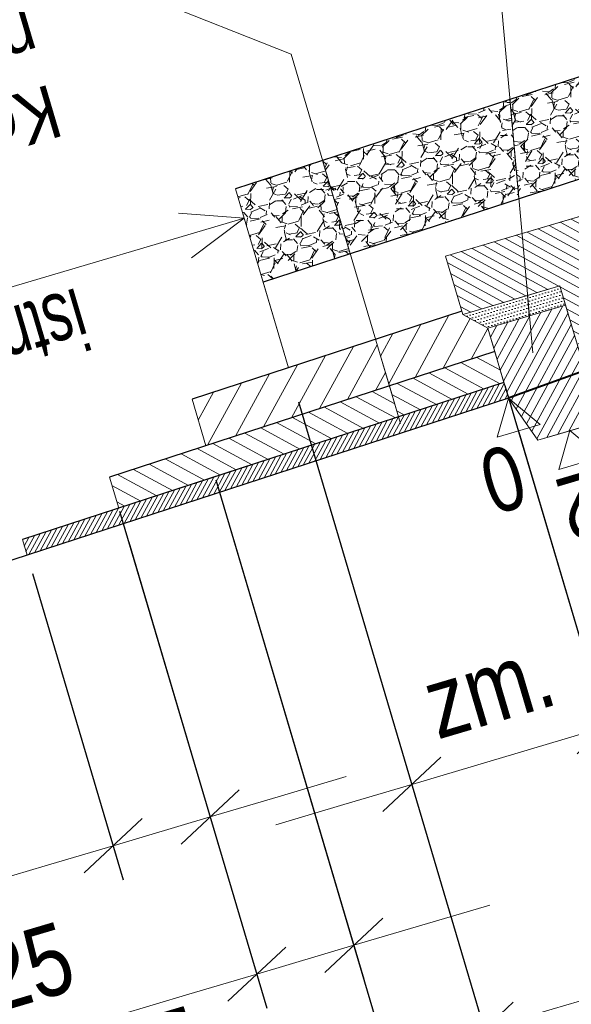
# Model space of a CAD drawing. Header units: metres. Extents: x 7437403 to 7437771, y 5556473 to 5556945.
# Tile 13 of 23: x 7437458.08 to 7437459.44, y 5556907.39 to 5556909.82. Entities that reach past the tile are written whole.
import ezdxf
from ezdxf.enums import TextEntityAlignment as Align

# ---------------------------------------------------------------- set-up
doc = ezdxf.new("R2010")
doc.units = ezdxf.units.M
doc.header["$MEASUREMENT"] = 0
doc.linetypes.add('DGN Style 2', pattern=[7.598078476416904, 4.558847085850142, -3.039231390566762])
doc.layers.get('0').update_dxf_attribs({"color": 250})
for name, color, linetype, lineweight in [('12_obrys', 7, 'Continuous', 0), ('15_krawęznik', 7, 'Continuous', 0), ('16_obrzeża', 7, 'Continuous', 0), ('3_opisy', 7, 'Continuous', 0), ('9_warstwy', 7, 'Continuous', 0), ('konstrukcja jezdni', 7, 'Continuous', 0)]:
    doc.layers.add(name, color=color, linetype=linetype, lineweight=lineweight)
doc.styles.add('Style-Arial', font='arial.ttf')
doc.dimstyles.new('Proszowice', dxfattribs={"dimtxt": 0.175, "dimasz": 0.175, "dimexe": 0.08750000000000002, "dimexo": 0.08750000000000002, "dimgap": 0.08750000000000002, "dimtad": 1, "dimzin": 3, "dimdsep": 46, "dimtxsty": 'Style-Arial', "dimblk": '_Oblique_0.5', "dimcen": 0.09000000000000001, "dimclrd": 7, "dimadec": 4, "dimazin": 3, "dimtfac": 1, "dimtmove": 0, "dimatfit": 1, "dimldrblk": 'TerminatorOpen_0.5', "dimfxl": 0, "dimfrac": 2, "dimtzin": 3, "dimlwd": 0, "dimarcsym": 0})

# ---------------------------------------------------------------- blocks, each defined once
blk = doc.blocks.new('*U68')
at = {"layer": '15_krawęznik', "color": 7, "linetype": 'Continuous', "lineweight": 13}
for p, q in [((-0.1500484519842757, 0.1300231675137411), (-0.1100484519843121, 0.2500231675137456)), ((0.04995154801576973, 0.2500231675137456), (-0.1100484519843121, 0.2500231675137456)), ((0.04995154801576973, -0.09997683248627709), (0.04995154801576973, 0.2500231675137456)), ((-0.1500484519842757, 0.1300231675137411), (-0.1500484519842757, -0.04997683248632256)), ((0.1999515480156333, 0.05002316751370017), (0.04995154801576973, 0.05002316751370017)), ((0.1999515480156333, 0.05002316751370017), (0.1999515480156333, -0.2499768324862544)), ((-0.1500484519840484, -0.04997683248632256), (-0.2000484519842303, -0.09997683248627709)), ((-0.1500484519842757, -0.04997683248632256), (0.04995154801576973, -0.04997683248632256)), ((-0.2000484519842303, -0.09997683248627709), (0.04995154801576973, -0.09997683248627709)), ((-0.2000484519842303, -0.249976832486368), (-0.2000484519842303, -0.09997683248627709)), ((0.1999515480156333, -0.2499768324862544), (-0.2000484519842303, -0.2499768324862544))]:
    blk.add_line(p, q, dxfattribs=at)
blk = doc.blocks.new('_Oblique_0.5')
at = {"color": 0, "linetype": 'ByBlock', "lineweight": -2}
for p, q in [((0.5, 0.25), (-0.5, -0.25)), ((0, 0), (-1, 0))]:
    blk.add_line(p, q, dxfattribs=at)
blk = doc.blocks.new('*D69')
at = {"layer": 'Defpoints', "color": 0, "linetype": 'Continuous', "lineweight": 25}
for p in [(7437460.764241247, 5556909.192235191), (7437459.289300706, 5556908.889258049), (7437459.742437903, 5556907.360412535)]:
    blk.add_point(p, dxfattribs=at)
at = {"layer": 'konstrukcja jezdni', "color": 0, "linetype": 'Continuous', "lineweight": -2}
for p, q in [((7437460.789106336, 5556909.108342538), (7437461.205684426, 5556907.702844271)), ((7437459.314165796, 5556908.805365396), (7437459.767302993, 5556907.276519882))]:
    blk.add_line(p, q, dxfattribs=at)
at = {"layer": 'konstrukcja jezdni', "color": 7, "linetype": 'Continuous', "lineweight": 0}
blk.add_line((7437461.01303403, 5556907.737006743), (7437459.910223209, 5556907.410142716), dxfattribs=at)
at = {"layer": 'konstrukcja jezdni', "color": 7, "linetype": 'Continuous', "lineweight": 0, "xscale": 0.175, "yscale": 0.175, "zscale": 0.175}
for p, rotation in [((7437461.180819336, 5556907.786736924), 16.50938890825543), ((7437459.742437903, 5556907.360412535), 196.5093889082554)]:
    blk.add_blockref('_Oblique_0.5', p, dxfattribs=dict(at, rotation=rotation))
at = {"layer": 'konstrukcja jezdni', "color": 0, "linetype": 'Continuous', "lineweight": 0, "insert": (7437460.312305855, 5556907.71377145), "char_height": 0.175, "attachment_point": 5, "rotation": 16.50938890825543, "style": 'Style-Arial'}
blk.add_mtext('\\H1x;\\W0.8;1.50', dxfattribs=at)
blk = doc.blocks.new('TerminatorOpen_0.5')
at = {"color": 0, "linetype": 'ByBlock', "lineweight": -2}
for q in [(-1, 0.25), (-1, 0), (-1, -0.25)]:
    blk.add_line((0, 0), q, dxfattribs=at)
blk = doc.blocks.new('*D74')
at = {"layer": 'Defpoints', "color": 0, "linetype": 'Continuous', "lineweight": 25}
for p in [(7437459.255187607, 5556909.004352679), (7437458.745520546, 5556908.964430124), (7437459.05029407, 5556907.936150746)]:
    blk.add_point(p, dxfattribs=at)
at = {"layer": 'konstrukcja jezdni', "color": 0, "linetype": 'Continuous', "lineweight": -2}
for p, q in [((7437459.280052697, 5556908.920460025), (7437459.55454575, 5556907.994344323)), ((7437458.770385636, 5556908.88053747), (7437459.075159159, 5556907.852258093))]:
    blk.add_line(p, q, dxfattribs=at)
at = {"layer": 'konstrukcja jezdni', "color": 7, "linetype": 'Continuous', "lineweight": 0}
for p, q in [((7437459.697465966, 5556908.127967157), (7437459.865251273, 5556908.177697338)), ((7437459.52968066, 5556908.078236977), (7437459.05029407, 5556907.936150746)), ((7437458.882508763, 5556907.886420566), (7437458.714723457, 5556907.836690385))]:
    blk.add_line(p, q, dxfattribs=at)
at = {"layer": 'konstrukcja jezdni', "color": 7, "linetype": 'Continuous', "lineweight": 0, "xscale": 0.175, "yscale": 0.175, "zscale": 0.175}
for p, rotation in [((7437459.52968066, 5556908.078236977), 196.5093889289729), ((7437459.05029407, 5556907.936150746), 16.50938892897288)]:
    blk.add_blockref('_Oblique_0.5', p, dxfattribs=dict(at, rotation=rotation))
at = {"layer": 'konstrukcja jezdni', "color": 0, "linetype": 'Continuous', "lineweight": 0, "insert": (7437459.240257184, 5556908.174979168), "char_height": 0.175, "attachment_point": 5, "rotation": 16.50938892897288, "style": 'Style-Arial'}
blk.add_mtext('\\H1x;\\W0.8;zm.', dxfattribs=at)
blk = doc.blocks.new('*D71')
at = {"layer": 'Defpoints', "color": 0, "linetype": 'Continuous', "lineweight": 25}
for p in [(7437458.745520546, 5556908.964430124), (7437458.541856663, 5556908.771826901), (7437459.229382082, 5556907.331923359)]:
    blk.add_point(p, dxfattribs=at)
at = {"layer": 'konstrukcja jezdni', "color": 0, "linetype": 'Continuous', "lineweight": -2}
for p, q in [((7437458.770385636, 5556908.88053747), (7437459.254247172, 5556907.248030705)), ((7437458.566721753, 5556908.687934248), (7437459.014553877, 5556907.17698759))]:
    blk.add_line(p, q, dxfattribs=at)
at = {"layer": 'konstrukcja jezdni', "color": 7, "linetype": 'Continuous', "lineweight": 0}
for p, q in [((7437459.397167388, 5556907.38165354), (7437459.564952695, 5556907.431383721)), ((7437458.989688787, 5556907.260880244), (7437459.229382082, 5556907.331923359)), ((7437458.82190348, 5556907.211150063), (7437458.136661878, 5556907.008050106))]:
    blk.add_line(p, q, dxfattribs=at)
at = {"layer": 'konstrukcja jezdni', "color": 7, "linetype": 'Continuous', "lineweight": 0, "xscale": 0.175, "yscale": 0.175, "zscale": 0.175}
for p, rotation in [((7437459.229382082, 5556907.331923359), 196.5093889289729), ((7437458.989688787, 5556907.260880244), 16.50938892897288)]:
    blk.add_blockref('_Oblique_0.5', p, dxfattribs=dict(at, rotation=rotation))
at = {"layer": 'konstrukcja jezdni', "color": 0, "linetype": 'Continuous', "lineweight": 0, "insert": (7437458.345134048, 5556907.254294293), "char_height": 0.175, "attachment_point": 5, "rotation": 16.50938892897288, "style": 'Style-Arial'}
blk.add_mtext('\\H1x;\\W0.8;0.25', dxfattribs=at)
blk = doc.blocks.new('*D72')
at = {"layer": 'Defpoints', "color": 0, "linetype": 'Continuous', "lineweight": 25}
for p in [(7437458.541856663, 5556908.771826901), (7437458.304079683, 5556908.694318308), (7437458.667566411, 5556907.467945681)]:
    blk.add_point(p, dxfattribs=at)
at = {"layer": 'konstrukcja jezdni', "color": 0, "linetype": 'Continuous', "lineweight": -2}
for p, q in [((7437458.566721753, 5556908.687934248), (7437458.932124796, 5556907.455096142)), ((7437458.328944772, 5556908.610425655), (7437458.692431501, 5556907.384053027))]:
    blk.add_line(p, q, dxfattribs=at)
at = {"layer": 'konstrukcja jezdni', "color": 7, "linetype": 'Continuous', "lineweight": 0}
for p, q in [((7437459.075045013, 5556907.588718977), (7437459.242830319, 5556907.638449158)), ((7437458.907259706, 5556907.538988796), (7437458.667566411, 5556907.467945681)), ((7437458.499781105, 5556907.4182155), (7437457.814539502, 5556907.215115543))]:
    blk.add_line(p, q, dxfattribs=at)
at = {"layer": 'konstrukcja jezdni', "color": 7, "linetype": 'Continuous', "lineweight": 0, "xscale": 0.175, "yscale": 0.175, "zscale": 0.175}
for p, rotation in [((7437458.907259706, 5556907.538988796), 196.5093889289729), ((7437458.667566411, 5556907.467945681), 16.50938892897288)]:
    blk.add_blockref('_Oblique_0.5', p, dxfattribs=dict(at, rotation=rotation))
at = {"layer": 'konstrukcja jezdni', "color": 0, "linetype": 'Continuous', "lineweight": 0, "insert": (7437458.023011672, 5556907.46135973), "char_height": 0.175, "attachment_point": 5, "rotation": 16.50938892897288, "style": 'Style-Arial'}
blk.add_mtext('\\H1x;\\W0.8;0.25', dxfattribs=at)
blk = doc.blocks.new('*D73')
at = {"layer": 'Defpoints', "color": 0, "linetype": 'Continuous', "lineweight": 25}
for p in [(7437458.326821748, 5556908.617588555), (7437458.089044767, 5556908.540079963), (7437458.312912, 5556907.784771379)]:
    blk.add_point(p, dxfattribs=at)
at = {"layer": 'konstrukcja jezdni', "color": 0, "linetype": 'Continuous', "lineweight": -2}
for p, q in [((7437458.351686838, 5556908.533695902), (7437458.577470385, 5556907.77192184)), ((7437458.113909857, 5556908.45618731), (7437458.33777709, 5556907.700878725))]:
    blk.add_line(p, q, dxfattribs=at)
at = {"layer": 'konstrukcja jezdni', "color": 7, "linetype": 'Continuous', "lineweight": 0}
for p, q in [((7437458.720390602, 5556907.905544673), (7437458.888175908, 5556907.955274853)), ((7437458.552605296, 5556907.855814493), (7437458.312912, 5556907.784771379)), ((7437458.145126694, 5556907.735041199), (7437457.45988509, 5556907.531941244))]:
    blk.add_line(p, q, dxfattribs=at)
at = {"layer": 'konstrukcja jezdni', "color": 7, "linetype": 'Continuous', "lineweight": 0, "xscale": 0.175, "yscale": 0.175, "zscale": 0.175}
for p, rotation in [((7437458.552605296, 5556907.855814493), 196.5093887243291), ((7437458.312912, 5556907.784771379), 16.50938872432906)]:
    blk.add_blockref('_Oblique_0.5', p, dxfattribs=dict(at, rotation=rotation))
at = {"layer": 'konstrukcja jezdni', "color": 0, "linetype": 'Continuous', "lineweight": 0, "insert": (7437457.668357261, 5556907.778185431), "char_height": 0.175, "attachment_point": 5, "rotation": 16.509388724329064, "style": 'Style-Arial'}
blk.add_mtext('\\H1x;\\W0.8;0.25', dxfattribs=at)

msp = doc.modelspace()

# ---------------------------------------------------------------- hatches: boundary and pattern name
at = {"layer": '16_obrzeża', "linetype": 'Continuous', "lineweight": 0}
h = msp.add_hatch(dxfattribs=at)
h.set_pattern_fill('HATCH', angle=-163.490611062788, style=0, pattern_type=2)
h.set_pattern_definition([(151.509388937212, (7437459.358689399, 5556909.240762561), (-0.009540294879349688, -0.01757790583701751), [])])
h.paths.add_polyline_path([(7437459.516885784, 5556909.353052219), (7437459.133376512, 5556909.239383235), (7437459.17600238, 5556909.095567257), (7437459.415695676, 5556909.166610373), (7437459.429904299, 5556909.118671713), (7437459.458321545, 5556909.022794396), (7437459.602137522, 5556909.065420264), (7437459.589904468, 5556909.106693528)])
h = msp.add_hatch(dxfattribs=at)
h.set_pattern_fill('HATCH', angle=-163.490611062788, style=0, pattern_type=2)
h.set_pattern_definition([(241.509388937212, (7437459.413166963, 5556909.014496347), (0.01757790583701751, -0.009540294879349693), [])])
h.paths.add_polyline_path([(7437459.515156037, 5556908.831039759), (7437459.49810228, 5556908.888577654), (7437459.489575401, 5556908.917346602), (7437459.458321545, 5556909.022794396), (7437459.429904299, 5556909.118671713), (7437459.238149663, 5556909.061837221), (7437459.265425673, 5556908.969810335), (7437459.286458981, 5556908.898845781), (7437459.289300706, 5556908.889258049), (7437459.361752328, 5556908.785572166), (7437459.401725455, 5556908.79741987)])
at = {"layer": '9_warstwy', "linetype": 'Continuous', "lineweight": 0}
h = msp.add_hatch(dxfattribs=at)
h.set_pattern_fill('GRAVEL', angle=-163.490611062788, style=0, pattern_type=2)
h.set_pattern_definition([(64.52217693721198, (7437473.336060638, 5556935.179638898), (0.511263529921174, 1.09023427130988), [0.013454, -1.331909]), (21.479129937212, (7437473.341847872, 5556935.191784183), (-1.122110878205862, -0.436884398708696), [0.02308699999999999, -2.285591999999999]), (329.019835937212, (7437473.36333131, 5556935.200237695), (-1.271362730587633, 0.770477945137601), [0.016279, -1.611603]), (103.7830779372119, (7437473.393619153, 5556935.235289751), (0.4724676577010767, -1.945963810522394), [0.02102399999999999, -2.081355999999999]), (129.343042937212, (7437473.388610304, 5556935.25570816), (0.8203935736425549, -1.008441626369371), [0.020616, -2.040937]), (193.783077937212, (7437473.375540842, 5556935.271651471), (1.945963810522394, 0.4724676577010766), [0.02102399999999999, -2.081355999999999]), (234.203628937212, (7437473.355122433, 5556935.266642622), (0.9622326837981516, 1.328197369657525), [0.027803, -2.752485]), (268.764716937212, (7437473.338860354, 5556935.244091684), (-0.04596182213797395, -2.308221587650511), [0.026249, -2.598632]), (317.938954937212, (7437473.338294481, 5556935.217848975), (1.13644245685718, -1.019066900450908), [0.021095, -2.088407]), (11.74574693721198, (7437473.35395609, 5556935.203716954), (-1.083067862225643, -0.2167124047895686), [0.024083, -1.180076]), (58.90682693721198, (7437473.377534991, 5556935.208619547), (0.837938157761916, 1.395657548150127), [0.031145, -3.083338]), (335.323463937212, (7437473.298416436, 5556935.20811545), (0.8416442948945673, -0.3763429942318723), [0.01063, -1.052384]), (7.978622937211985, (7437473.308075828, 5556935.203677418), (-1.303239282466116, -0.1776695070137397), [0.020224, -2.002151]), (61.50938893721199, (7437473.328103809, 5556935.206484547), (-0.02841725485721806, 0.0958773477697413), [0.014142, -0.127279]), (39.70797993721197, (7437473.338225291, 5556935.196968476), (-0.4225517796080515, -0.3338406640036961), [0.007616, -0.753962]), (128.3107979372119, (7437473.344084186, 5556935.201834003), (0.1811290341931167, -0.2592146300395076), [0.01077, -0.527746]), (227.473145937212, (7437473.337407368, 5556935.210285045), (-0.2307974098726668, -0.2770063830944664), [0.017493, -0.565602]), (358.074439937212, (7437473.325583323, 5556935.197393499), (-0.2201714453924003, 0.03904283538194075), [0.012649, -0.303579]), (212.898928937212, (7437473.39969303, 5556935.218316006), (-0.8735211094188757, -0.5718041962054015), [0.01771999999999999, -1.754284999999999]), (266.855564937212, (7437473.384814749, 5556935.208691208), (0.07091958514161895, 1.168319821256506), [0.014866, -1.471741]), (129.707979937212, (7437473.331266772, 5556935.178218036), (0.3338406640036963, -0.4225517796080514), [0.015232, -0.746346]), (180.119848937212, (7437473.321535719, 5556935.189935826), (1.044024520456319, -0.003459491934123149), [0.01772, -1.754285]), (175.9533439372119, (7437473.382074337, 5556935.277759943), (0.5362208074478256, -0.04966836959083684), [0.017088, -0.8373120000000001]), (131.284529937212, (7437473.365028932, 5556935.278965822), (0.7919760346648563, -0.9125639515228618), [0.014318, -1.417464]), (263.310797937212, (7437473.301890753, 5556935.273811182), (-0.04966840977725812, -0.5362207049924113), [0.015232, -0.746346]), (213.863413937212, (7437473.300116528, 5556935.258683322), (1.132736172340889, 0.7529334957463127), [0.01676299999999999, -1.659541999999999]), (265.953343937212, (7437473.348870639, 5556935.287735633), (0.04966836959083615, 0.5362208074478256), [0.008544, -0.8458559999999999]), (297.819320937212, (7437473.307643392, 5556935.275516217), (0.2095463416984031, -0.3550921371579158), [0.005098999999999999, -0.5048029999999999]), (2.473145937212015, (7437473.310023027, 5556935.271006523), (-0.316048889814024, 0.01062562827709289), [0.020616, -0.391695]), (22.51839493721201, (7437473.330619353, 5556935.271896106), (-0.9303559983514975, -0.3800498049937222), [0.01910499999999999, -1.891391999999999]), (140.199456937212, (7437473.334849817, 5556935.218914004), (0.15271175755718, -0.1633373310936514), [0.014422, -0.346133]), (189.6666159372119, (7437473.323769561, 5556935.228145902), (-1.686749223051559, -0.2913386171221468), [0.025179, -2.492756]), (257.454784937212, (7437473.298947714, 5556935.22391791), (0.1845884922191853, 0.7848099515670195), [0.010296, -1.019267]), (286.509388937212, (7437473.296711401, 5556935.213868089), (0.1242945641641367, -0.06746007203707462), [0.006, -0.094]), (316.765825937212, (7437473.333389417, 5556935.269588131), (-0.5824302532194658, 0.5574724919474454), [0.013892, -1.375352]), (244.522176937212, (7437473.343510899, 5556935.260072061), (-0.5112635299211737, -1.09023427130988), [0.026907, -1.318455]), (196.509388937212, (7437473.331936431, 5556935.235781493), (-0.06746007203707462, -0.1242945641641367), [0.026, -0.07400000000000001]), (161.814234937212, (7437473.307008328, 5556935.228393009), (-1.157693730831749, 0.3869687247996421), [0.015811, -1.565327]), (90.56399293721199, (7437473.291986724, 5556935.233327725), (-0.0177917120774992, 0.4119268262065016), [0.01456, -0.7134510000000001]), (44.15536393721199, (7437473.291843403, 5556935.24788724), (1.537496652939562, 1.498700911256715), [0.023707, -2.346947]), (11.93546793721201, (7437473.308851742, 5556935.264401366), (1.274822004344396, 0.2735468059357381), [0.02508, -2.482907])])
h.paths.add_polyline_path([(7437459.627885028, 5556909.48344939), (7437459.722961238, 5556909.514441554), (7437459.889414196, 5556909.821129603), (7437459.29249343, 5556909.626550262), (7437459.31457278, 5556909.38131843)])
h = msp.add_hatch(dxfattribs=at)
h.set_pattern_fill('GRAVEL', angle=-163.490611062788, style=0, pattern_type=2)
h.set_pattern_definition([(64.52217693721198, (7437473.015808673, 5556935.074498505), (0.511263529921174, 1.09023427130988), [0.013454, -1.331909]), (21.479129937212, (7437473.021595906, 5556935.086643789), (-1.122110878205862, -0.436884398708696), [0.02308699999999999, -2.285591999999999]), (329.019835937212, (7437473.043079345, 5556935.095097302), (-1.271362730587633, 0.770477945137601), [0.016279, -1.611603]), (103.7830779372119, (7437473.073367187, 5556935.130149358), (0.4724676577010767, -1.945963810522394), [0.02102399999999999, -2.081355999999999]), (129.343042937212, (7437473.068358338, 5556935.150567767), (0.8203935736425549, -1.008441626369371), [0.020616, -2.040937]), (193.783077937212, (7437473.055288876, 5556935.166511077), (1.945963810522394, 0.4724676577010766), [0.02102399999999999, -2.081355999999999]), (234.203628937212, (7437473.034870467, 5556935.161502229), (0.9622326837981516, 1.328197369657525), [0.027803, -2.752485]), (268.764716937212, (7437473.018608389, 5556935.138951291), (-0.04596182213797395, -2.308221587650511), [0.026249, -2.598632]), (317.938954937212, (7437473.018042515, 5556935.112708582), (1.13644245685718, -1.019066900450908), [0.021095, -2.088407]), (11.74574693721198, (7437473.033704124, 5556935.098576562), (-1.083067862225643, -0.2167124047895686), [0.024083, -1.180076]), (58.90682693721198, (7437473.057283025, 5556935.103479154), (0.837938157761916, 1.395657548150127), [0.031145, -3.083338]), (335.323463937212, (7437472.97816447, 5556935.102975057), (0.8416442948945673, -0.3763429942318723), [0.01063, -1.052384]), (7.978622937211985, (7437472.987823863, 5556935.098537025), (-1.303239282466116, -0.1776695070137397), [0.020224, -2.002151]), (61.50938893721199, (7437473.007851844, 5556935.101344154), (-0.02841725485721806, 0.0958773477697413), [0.014142, -0.127279]), (39.70797993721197, (7437473.017973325, 5556935.091828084), (-0.4225517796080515, -0.3338406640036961), [0.007616, -0.753962]), (128.3107979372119, (7437473.023832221, 5556935.09669361), (0.1811290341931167, -0.2592146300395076), [0.01077, -0.527746]), (227.473145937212, (7437473.017155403, 5556935.105144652), (-0.2307974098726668, -0.2770063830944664), [0.017493, -0.565602]), (358.074439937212, (7437473.005331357, 5556935.092253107), (-0.2201714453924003, 0.03904283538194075), [0.012649, -0.303579]), (212.898928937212, (7437473.079441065, 5556935.113175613), (-0.8735211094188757, -0.5718041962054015), [0.01771999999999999, -1.754284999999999]), (266.855564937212, (7437473.064562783, 5556935.103550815), (0.07091958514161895, 1.168319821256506), [0.014866, -1.471741]), (129.707979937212, (7437473.011014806, 5556935.073077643), (0.3338406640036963, -0.4225517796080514), [0.015232, -0.746346]), (180.119848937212, (7437473.001283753, 5556935.084795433), (1.044024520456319, -0.003459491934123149), [0.01772, -1.754285]), (175.9533439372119, (7437473.061822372, 5556935.17261955), (0.5362208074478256, -0.04966836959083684), [0.017088, -0.8373120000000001]), (131.284529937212, (7437473.044776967, 5556935.17382543), (0.7919760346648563, -0.9125639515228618), [0.014318, -1.417464]), (263.310797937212, (7437472.981638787, 5556935.168670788), (-0.04966840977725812, -0.5362207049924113), [0.015232, -0.746346]), (213.863413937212, (7437472.979864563, 5556935.153542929), (1.132736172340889, 0.7529334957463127), [0.01676299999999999, -1.659541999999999]), (265.953343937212, (7437473.028618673, 5556935.182595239), (0.04966836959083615, 0.5362208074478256), [0.008544, -0.8458559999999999]), (297.819320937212, (7437472.987391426, 5556935.170375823), (0.2095463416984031, -0.3550921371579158), [0.005098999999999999, -0.5048029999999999]), (2.473145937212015, (7437472.989771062, 5556935.16586613), (-0.316048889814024, 0.01062562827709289), [0.020616, -0.391695]), (22.51839493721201, (7437473.010367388, 5556935.166755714), (-0.9303559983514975, -0.3800498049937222), [0.01910499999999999, -1.891391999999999]), (140.199456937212, (7437473.014597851, 5556935.11377361), (0.15271175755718, -0.1633373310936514), [0.014422, -0.346133]), (189.6666159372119, (7437473.003517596, 5556935.123005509), (-1.686749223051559, -0.2913386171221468), [0.025179, -2.492756]), (257.454784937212, (7437472.978695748, 5556935.118777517), (0.1845884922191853, 0.7848099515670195), [0.010296, -1.019267]), (286.509388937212, (7437472.976459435, 5556935.108727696), (0.1242945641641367, -0.06746007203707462), [0.006, -0.094]), (316.765825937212, (7437473.013137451, 5556935.164447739), (-0.5824302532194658, 0.5574724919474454), [0.013892, -1.375352]), (244.522176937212, (7437473.023258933, 5556935.154931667), (-0.5112635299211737, -1.09023427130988), [0.026907, -1.318455]), (196.509388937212, (7437473.011684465, 5556935.1306411), (-0.06746007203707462, -0.1242945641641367), [0.026, -0.07400000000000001]), (161.814234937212, (7437472.986756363, 5556935.123252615), (-1.157693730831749, 0.3869687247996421), [0.015811, -1.565327]), (90.56399293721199, (7437472.971734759, 5556935.128187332), (-0.0177917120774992, 0.4119268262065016), [0.01456, -0.7134510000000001]), (44.15536393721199, (7437472.971591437, 5556935.142746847), (1.537496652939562, 1.498700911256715), [0.023707, -2.346947]), (11.93546793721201, (7437472.988599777, 5556935.159260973), (1.274822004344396, 0.2735468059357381), [0.02508, -2.482907])])
h.paths.add_polyline_path([(7437458.830195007, 5556909.475854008), (7437458.898421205, 5556909.245664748), (7437459.31457278, 5556909.38131843), (7437459.29249343, 5556909.626550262)])
h = msp.add_hatch(dxfattribs=at)
h.set_pattern_fill('GRAVEL', angle=-163.490611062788, style=0, pattern_type=2)
h.set_pattern_definition([(64.52217693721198, (7437472.642270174, 5556934.969916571), (0.511263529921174, 1.09023427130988), [0.013454, -1.331909]), (21.479129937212, (7437472.648057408, 5556934.982061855), (-1.122110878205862, -0.436884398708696), [0.02308699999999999, -2.285591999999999]), (329.019835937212, (7437472.669540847, 5556934.990515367), (-1.271362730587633, 0.770477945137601), [0.016279, -1.611603]), (103.7830779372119, (7437472.699828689, 5556935.025567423), (0.4724676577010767, -1.945963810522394), [0.02102399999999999, -2.081355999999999]), (129.343042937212, (7437472.694819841, 5556935.045985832), (0.8203935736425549, -1.008441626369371), [0.020616, -2.040937]), (193.783077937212, (7437472.681750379, 5556935.061929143), (1.945963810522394, 0.4724676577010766), [0.02102399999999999, -2.081355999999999]), (234.203628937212, (7437472.661331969, 5556935.056920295), (0.9622326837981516, 1.328197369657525), [0.027803, -2.752485]), (268.764716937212, (7437472.645069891, 5556935.034369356), (-0.04596182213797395, -2.308221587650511), [0.026249, -2.598632]), (317.938954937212, (7437472.644504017, 5556935.008126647), (1.13644245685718, -1.019066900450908), [0.021095, -2.088407]), (11.74574693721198, (7437472.660165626, 5556934.993994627), (-1.083067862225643, -0.2167124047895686), [0.024083, -1.180076]), (58.90682693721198, (7437472.683744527, 5556934.998897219), (0.837938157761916, 1.395657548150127), [0.031145, -3.083338]), (335.323463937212, (7437472.604625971, 5556934.998393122), (0.8416442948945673, -0.3763429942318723), [0.01063, -1.052384]), (7.978622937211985, (7437472.614285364, 5556934.99395509), (-1.303239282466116, -0.1776695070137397), [0.020224, -2.002151]), (61.50938893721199, (7437472.634313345, 5556934.99676222), (-0.02841725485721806, 0.0958773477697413), [0.014142, -0.127279]), (39.70797993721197, (7437472.644434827, 5556934.987246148), (-0.4225517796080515, -0.3338406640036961), [0.007616, -0.753962]), (128.3107979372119, (7437472.650293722, 5556934.992111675), (0.1811290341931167, -0.2592146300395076), [0.01077, -0.527746]), (227.473145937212, (7437472.643616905, 5556935.000562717), (-0.2307974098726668, -0.2770063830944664), [0.017493, -0.565602]), (358.074439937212, (7437472.631792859, 5556934.987671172), (-0.2201714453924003, 0.03904283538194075), [0.012649, -0.303579]), (212.898928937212, (7437472.705902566, 5556935.008593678), (-0.8735211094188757, -0.5718041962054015), [0.01771999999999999, -1.754284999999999]), (266.855564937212, (7437472.691024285, 5556934.998968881), (0.07091958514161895, 1.168319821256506), [0.014866, -1.471741]), (129.707979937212, (7437472.637476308, 5556934.968495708), (0.3338406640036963, -0.4225517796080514), [0.015232, -0.746346]), (180.119848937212, (7437472.627745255, 5556934.980213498), (1.044024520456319, -0.003459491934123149), [0.01772, -1.754285]), (175.9533439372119, (7437472.688283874, 5556935.068037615), (0.5362208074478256, -0.04966836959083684), [0.017088, -0.8373120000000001]), (131.284529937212, (7437472.671238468, 5556935.069243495), (0.7919760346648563, -0.9125639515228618), [0.014318, -1.417464]), (263.310797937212, (7437472.608100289, 5556935.064088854), (-0.04966840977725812, -0.5362207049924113), [0.015232, -0.746346]), (213.863413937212, (7437472.606326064, 5556935.048960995), (1.132736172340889, 0.7529334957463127), [0.01676299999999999, -1.659541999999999]), (265.953343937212, (7437472.655080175, 5556935.078013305), (0.04966836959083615, 0.5362208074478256), [0.008544, -0.8458559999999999]), (297.819320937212, (7437472.613852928, 5556935.065793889), (0.2095463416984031, -0.3550921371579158), [0.005098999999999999, -0.5048029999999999]), (2.473145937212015, (7437472.616232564, 5556935.061284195), (-0.316048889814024, 0.01062562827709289), [0.020616, -0.391695]), (22.51839493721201, (7437472.636828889, 5556935.062173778), (-0.9303559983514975, -0.3800498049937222), [0.01910499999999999, -1.891391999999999]), (140.199456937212, (7437472.641059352, 5556935.009191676), (0.15271175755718, -0.1633373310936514), [0.014422, -0.346133]), (189.6666159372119, (7437472.629979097, 5556935.018423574), (-1.686749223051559, -0.2913386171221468), [0.025179, -2.492756]), (257.454784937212, (7437472.605157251, 5556935.014195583), (0.1845884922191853, 0.7848099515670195), [0.010296, -1.019267]), (286.509388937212, (7437472.602920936, 5556935.004145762), (0.1242945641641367, -0.06746007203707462), [0.006, -0.094]), (316.765825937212, (7437472.639598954, 5556935.059865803), (-0.5824302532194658, 0.5574724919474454), [0.013892, -1.375352]), (244.522176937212, (7437472.649720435, 5556935.050349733), (-0.5112635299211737, -1.09023427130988), [0.026907, -1.318455]), (196.509388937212, (7437472.638145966, 5556935.026059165), (-0.06746007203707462, -0.1242945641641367), [0.026, -0.07400000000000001]), (161.814234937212, (7437472.613217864, 5556935.018670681), (-1.157693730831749, 0.3869687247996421), [0.015811, -1.565327]), (90.56399293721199, (7437472.598196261, 5556935.023605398), (-0.0177917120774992, 0.4119268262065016), [0.01456, -0.7134510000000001]), (44.15536393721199, (7437472.598052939, 5556935.038164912), (1.537496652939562, 1.498700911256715), [0.023707, -2.346947]), (11.93546793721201, (7437472.615061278, 5556935.054679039), (1.274822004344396, 0.2735468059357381), [0.02508, -2.482907])])
h.paths.add_polyline_path([(7437458.614753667, 5556909.405626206), (7437458.636079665, 5556909.333674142), (7437458.682979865, 5556909.175436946), (7437458.898421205, 5556909.245664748), (7437458.830195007, 5556909.475854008)])
h = msp.add_hatch(dxfattribs=at)
h.set_pattern_fill('DOTS', angle=-163.490611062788, style=0, pattern_type=2)
h.set_pattern_definition([(196.509388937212, (7437498.18779864, 5556924.393048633), (-0.00154951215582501, -0.008738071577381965), [0, -0.007937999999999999])])
h.paths.add_polyline_path([(7437459.429904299, 5556909.118671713), (7437459.415695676, 5556909.166610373), (7437459.335737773, 5556909.14291151), (7437459.340415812, 5556909.092148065)])
h = msp.add_hatch(dxfattribs=at)
h.set_pattern_fill('DOTS', angle=-163.490611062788, style=0, pattern_type=2)
h.set_pattern_definition([(196.509388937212, (7437498.032267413, 5556924.34695046), (-0.00154951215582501, -0.008738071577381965), [0, -0.007937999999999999])])
h.paths.add_polyline_path([(7437459.17600238, 5556909.095567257), (7437459.238149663, 5556909.061837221), (7437459.340415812, 5556909.092148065), (7437459.335737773, 5556909.14291151)])
h = msp.add_hatch(dxfattribs=at)
h.set_pattern_fill('HATCH', angle=-163.490611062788, style=0, pattern_type=2)
h.set_pattern_definition([(241.509388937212, (7437459.049785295, 5556909.028511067), (0.04394476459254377, -0.02385073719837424), [])])
h.paths.add_polyline_path([(7437458.995074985, 5556908.919563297), (7437459.255187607, 5556909.004352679), (7437459.238149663, 5556909.061837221), (7437459.17600238, 5556909.095567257), (7437459.173519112, 5556909.103945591), (7437458.960961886, 5556909.034657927)])
h = msp.add_hatch(dxfattribs=at)
h.set_pattern_fill('HATCH', angle=-163.490611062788, style=0, pattern_type=2)
h.set_pattern_definition([(241.509388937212, (7437458.944786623, 5556908.983351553), (0.04394476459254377, -0.02385073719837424), [])])
h.paths.add_polyline_path([(7437458.507743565, 5556908.886921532), (7437458.541856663, 5556908.771826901), (7437458.995074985, 5556908.919563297), (7437458.960961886, 5556909.034657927)])
h = msp.add_hatch(dxfattribs=at)
h.set_pattern_fill('HATCH', angle=-163.490611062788, style=0, pattern_type=2)
h.set_pattern_definition([(331.509388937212, (7437459.087229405, 5556908.920166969), (0.01431044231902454, 0.02636685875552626), [])])
h.paths.add_polyline_path([(7437459.01781705, 5556908.842833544), (7437459.277929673, 5556908.927622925), (7437459.265425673, 5556908.969810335), (7437459.255187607, 5556909.004352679), (7437458.995074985, 5556908.919563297)])
h = msp.add_hatch(dxfattribs=at)
h.set_pattern_fill('HATCH', angle=-163.490611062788, style=0, pattern_type=2)
h.set_pattern_definition([(241.509388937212, (7437458.968490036, 5556908.794293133), (0.008788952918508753, -0.004770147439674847), [])])
h.paths.add_polyline_path([(7437458.56459873, 5556908.695097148), (7437458.089044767, 5556908.540079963), (7437458.100415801, 5556908.501715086), (7437459.289300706, 5556908.889258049), (7437459.286458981, 5556908.898845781), (7437459.277929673, 5556908.927622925), (7437459.01781705, 5556908.842833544)])
h = msp.add_hatch(dxfattribs=at)
h.set_pattern_fill('HATCH', angle=-163.490611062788, style=0, pattern_type=2)
h.set_pattern_definition([(331.509388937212, (7437458.669306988, 5556908.786240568), (0.01431044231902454, 0.02636685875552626), [])])
h.paths.add_polyline_path([(7437458.995074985, 5556908.919563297), (7437458.779633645, 5556908.849335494), (7437458.304079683, 5556908.694318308), (7437458.326821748, 5556908.617588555), (7437459.01781705, 5556908.842833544)])

# ---------------------------------------------------------------- linework, layer by layer
at = {"layer": '12_obrys', "color": 7, "linetype": 'Continuous', "lineweight": 30}
msp.add_line((7437459.289300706, 5556908.889258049), (7437457.240848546, 5556908.221520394), dxfattribs=at)
at = {"layer": '12_obrys', "color": 251, "linetype": 'DGN Style 2', "lineweight": 40, "flags": 128}
msp.add_lwpolyline([(7437461.769333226, 5556910.673518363), (7437461.116809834, 5556909.977032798), (7437460.524876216, 5556909.337548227), (7437459.847164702, 5556909.09165011), (7437459.293052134, 5556908.890457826), (7437459.289300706, 5556908.889258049)], dxfattribs=at)
at = {"layer": '16_obrzeża', "color": 7, "linetype": 'Continuous', "lineweight": 0, "flags": 128}
for points in [[(7437459.516885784, 5556909.353052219), (7437459.133376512, 5556909.239383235), (7437459.17600238, 5556909.095567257), (7437459.415695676, 5556909.166610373), (7437459.429904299, 5556909.118671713), (7437459.458321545, 5556909.022794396), (7437459.602137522, 5556909.065420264), (7437459.589904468, 5556909.106693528), (7437459.516885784, 5556909.353052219)], [(7437459.515156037, 5556908.831039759), (7437459.49810228, 5556908.888577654), (7437459.489575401, 5556908.917346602), (7437459.458321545, 5556909.022794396), (7437459.429904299, 5556909.118671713), (7437459.238149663, 5556909.061837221), (7437459.265425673, 5556908.969810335), (7437459.286458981, 5556908.898845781), (7437459.289300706, 5556908.889258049), (7437459.361752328, 5556908.785572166), (7437459.401725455, 5556908.79741987), (7437459.515156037, 5556908.831039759)]]:
    msp.add_lwpolyline(points, close=True, dxfattribs=at)
at = {"layer": '3_opisy', "color": 7}
msp.add_line((7437459.036593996, 5556912.468784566), (7437459.348778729, 5556909.001398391), dxfattribs=at)
at = {"layer": '3_opisy', "color": 7, "linetype": 'Continuous', "lineweight": 0}
for p, q in [((7437458.752500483, 5556909.737988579), (7437458.181409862, 5556909.964516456)), ((7437459.022489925, 5556908.827067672), (7437458.752500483, 5556909.737988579)), ((7437458.636079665, 5556909.333674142), (7437456.871240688, 5556908.81059043))]:
    msp.add_line(p, q, dxfattribs=at)
at = {"layer": '3_opisy', "color": 7, "linetype": 'Continuous', "lineweight": 0, "flags": 128}
for points in [[(7437459.289300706, 5556908.889258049), (7437459.366862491, 5556908.82463476), (7437459.261397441, 5556908.793375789), (7437459.289300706, 5556908.889258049)], [(7437459.440851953, 5556908.809016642), (7437459.518413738, 5556908.744393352), (7437459.412948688, 5556908.713134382), (7437459.440851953, 5556908.809016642)]]:
    msp.add_lwpolyline(points, dxfattribs=at)
at = {"layer": '9_warstwy', "color": 7, "linetype": 'Continuous', "lineweight": 30}
for p, q in [((7437459.889414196, 5556909.821129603), (7437458.614753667, 5556909.405626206)), ((7437459.722961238, 5556909.514441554), (7437458.682979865, 5556909.175436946)), ((7437459.173519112, 5556909.103945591), (7437458.507743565, 5556908.886921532)), ((7437459.255187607, 5556909.004352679), (7437458.304079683, 5556908.694318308)), ((7437459.277929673, 5556908.927622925), (7437458.089044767, 5556908.540079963))]:
    msp.add_line(p, q, dxfattribs=at)
at = {"layer": '9_warstwy', "color": 7, "linetype": 'Continuous', "lineweight": 0}
for p, q in [((7437458.745520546, 5556908.964430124), (7437458.614753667, 5556909.405626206)), ((7437458.636079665, 5556909.333674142), (7437458.474160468, 5556909.345452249)), ((7437458.636079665, 5556909.333674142), (7437458.506729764, 5556909.235566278)), ((7437459.286458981, 5556908.898845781), (7437459.265425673, 5556908.969810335)), ((7437458.541856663, 5556908.771826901), (7437458.507743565, 5556908.886921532)), ((7437458.326821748, 5556908.617588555), (7437458.304079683, 5556908.694318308)), ((7437458.326821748, 5556908.617588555), (7437458.304079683, 5556908.694318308)), ((7437458.100415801, 5556908.501715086), (7437458.089044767, 5556908.540079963))]:
    msp.add_line(p, q, dxfattribs=at)
at = {"layer": '9_warstwy', "color": 7, "linetype": 'Continuous', "lineweight": 0, "flags": 128}
for points in [[(7437459.627885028, 5556909.48344939), (7437459.722961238, 5556909.514441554), (7437459.889414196, 5556909.821129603), (7437459.29249343, 5556909.626550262), (7437459.31457278, 5556909.38131843), (7437459.627885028, 5556909.48344939)], [(7437458.830195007, 5556909.475854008), (7437458.898421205, 5556909.245664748), (7437459.31457278, 5556909.38131843), (7437459.29249343, 5556909.626550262), (7437458.830195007, 5556909.475854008)], [(7437458.614753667, 5556909.405626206), (7437458.636079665, 5556909.333674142), (7437458.682979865, 5556909.175436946), (7437458.898421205, 5556909.245664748), (7437458.830195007, 5556909.475854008), (7437458.614753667, 5556909.405626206)], [(7437459.564824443, 5556909.367260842), (7437459.627885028, 5556909.48344939), (7437458.682979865, 5556909.175436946), (7437458.745520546, 5556908.964430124), (7437459.173519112, 5556909.103945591), (7437459.133376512, 5556909.239383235), (7437459.564824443, 5556909.367260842)], [(7437459.429904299, 5556909.118671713), (7437459.415695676, 5556909.166610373), (7437459.335737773, 5556909.14291151), (7437459.340415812, 5556909.092148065), (7437459.429904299, 5556909.118671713)], [(7437459.17600238, 5556909.095567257), (7437459.238149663, 5556909.061837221), (7437459.340415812, 5556909.092148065), (7437459.335737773, 5556909.14291151), (7437459.17600238, 5556909.095567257)], [(7437458.995074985, 5556908.919563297), (7437459.255187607, 5556909.004352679), (7437459.238149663, 5556909.061837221), (7437459.17600238, 5556909.095567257), (7437459.173519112, 5556909.103945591), (7437458.960961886, 5556909.034657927), (7437458.995074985, 5556908.919563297)], [(7437458.507743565, 5556908.886921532), (7437458.541856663, 5556908.771826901), (7437458.995074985, 5556908.919563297), (7437458.960961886, 5556909.034657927), (7437458.507743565, 5556908.886921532)], [(7437459.01781705, 5556908.842833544), (7437459.277929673, 5556908.927622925), (7437459.265425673, 5556908.969810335), (7437459.255187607, 5556909.004352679), (7437458.995074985, 5556908.919563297), (7437459.01781705, 5556908.842833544)], [(7437458.56459873, 5556908.695097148), (7437458.089044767, 5556908.540079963), (7437458.100415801, 5556908.501715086), (7437459.289300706, 5556908.889258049), (7437459.286458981, 5556908.898845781), (7437459.277929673, 5556908.927622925), (7437459.01781705, 5556908.842833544), (7437458.56459873, 5556908.695097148)], [(7437458.995074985, 5556908.919563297), (7437458.779633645, 5556908.849335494), (7437458.304079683, 5556908.694318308), (7437458.326821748, 5556908.617588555), (7437459.01781705, 5556908.842833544), (7437458.995074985, 5556908.919563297)]]:
    msp.add_lwpolyline(points, close=True, dxfattribs=at)

# ---------------------------------------------------------------- block references
at = {"layer": '15_krawęznik', "color": 7, "linetype": 'Continuous', "lineweight": 13, "extrusion": (0, 0, -1), "rotation": 163.490611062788}
msp.add_blockref('*U68', (-7437459.396214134, 5556909.056560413), dxfattribs=at)

# ---------------------------------------------------------------- texts
at = {"layer": '3_opisy', "color": 7, "linetype": 'Continuous', "lineweight": 0, "style": 'Style-Arial', "width": 0.7999794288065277}
for s, p in [('0', (7437459.275434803, 5556908.689488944)), ('12', (7437459.513651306, 5556908.637154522))]:
    msp.add_text(s, height=0.1575018, rotation=196.5093889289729, dxfattribs=at).set_placement(p, align=Align.MIDDLE_CENTER)
at = {"layer": '3_opisy', "color": 7, "linetype": 'Continuous', "lineweight": 0, "rotation": 196.50938893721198, "style": 'Style-Arial'}
for s, insert, char_height, attachment_point, line_spacing_factor in [('\\pt1.9683;\\H1x;\\W0.85;Konstrukcja uzupełnienia nawierzchni jezdni\\Pna wyłukowaniu DG i DW', (7437458.195401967, 5556909.538949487), 0.13122, 1, 0.9000000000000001), ('\\H1x;\\W0.666667;zasięg konstrukcji\\Pistniejącej nawierzchni', (7437456.87772202, 5556908.811109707), 0.15, 9, 0.7765243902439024)]:
    msp.add_mtext(s, dxfattribs=dict(at, insert=insert, char_height=char_height, attachment_point=attachment_point, line_spacing_factor=line_spacing_factor))

# ---------------------------------------------------------------- dimensions: what is measured, and where the dimension line sits
at = {"layer": 'konstrukcja jezdni', "color": 7, "linetype": 'Continuous', "lineweight": 0}
for base, p1, p2, angle, text, picture, middle in [((7437459.742437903, 5556907.360412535), (7437460.764241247, 5556909.192235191), (7437459.289300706, 5556908.889258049), 196.5093889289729, '\\H1x;\\W0.8;<>', '*D69', (7437460.362561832, 5556907.544212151)), ((7437459.05029407, 5556907.936150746), (7437459.255187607, 5556909.004352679), (7437458.745520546, 5556908.964430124), 196.5093889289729, '\\H1x;\\W0.8;zm.', '*D74', (7437459.289987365, 5556908.007193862)), ((7437459.229382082, 5556907.331923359), (7437458.541856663, 5556908.771826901), (7437458.745520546, 5556908.964430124), 16.50938892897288, '\\H1x;\\W0.8;<>', '*D71', (7437458.395390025, 5556907.084734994)), ((7437458.667566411, 5556907.467945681), (7437458.541856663, 5556908.771826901), (7437458.304079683, 5556908.694318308), 196.5093889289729, '\\H1x;\\W0.8;<>', '*D72', (7437458.07326765, 5556907.291800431)), ((7437458.312912, 5556907.784771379), (7437458.326821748, 5556908.617588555), (7437458.089044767, 5556908.540079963), 196.5093889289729, '\\H1x;\\W0.8;<>', '*D73', (7437457.718613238, 5556907.608626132))]:
    dim = msp.add_linear_dim(base=base, p1=p1, p2=p2, angle=angle, text=text, dimstyle='Proszowice', dxfattribs=at)
    dim.commit()
    dim.dimension.update_dxf_attribs({"geometry": picture, "text_midpoint": middle, "dimtype": 160})

doc.saveas('drawing.dxf')
